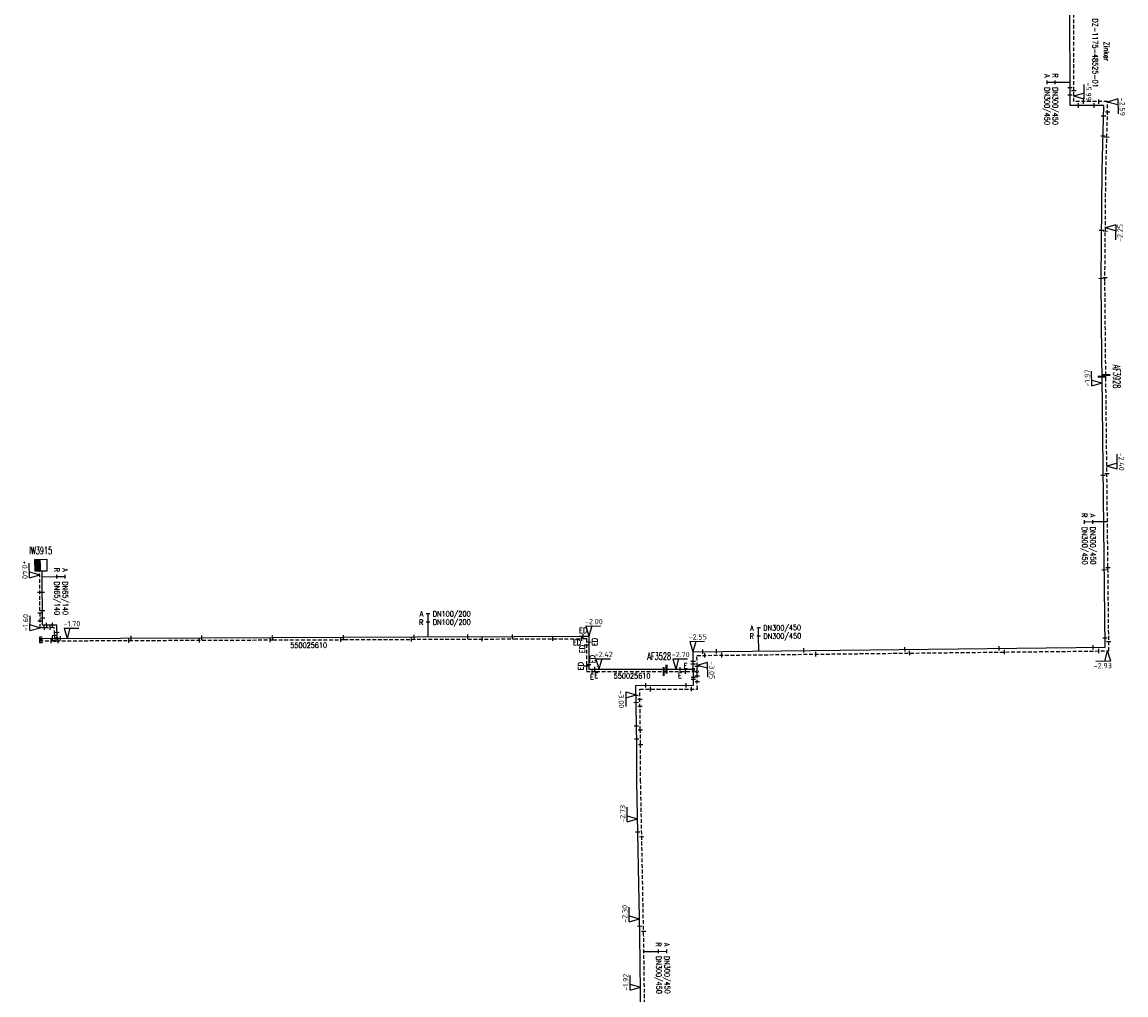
# Model space of a CAD drawing. Header units: millimetres. Extents: x 0 to 118318689, y 0 to 490460760.
# Tile 51 of 117: x 117571208 to 117758603, y 485334957 to 485500137. Entities that reach past the tile are written whole.
import ezdxf
from ezdxf.enums import TextEntityAlignment as Align

# ---------------------------------------------------------------- set-up
doc = ezdxf.new("R2010")
doc.units = ezdxf.units.MM
doc.header["$LTSCALE"] = 200
doc.linetypes.add('HIDDEN2', pattern=[4.7625, 3.175, -1.5875])
doc.layers.get('0').update_dxf_attribs({"color": 8})
for name, color, linetype in [('WT-C-AFSLUITER', 7, 'Continuous'), ('WT-C-kastWM', 7, 'Continuous'), ('WT-C-mof', 7, 'Continuous'), ('WT-C-tstuk', 7, 'Continuous'), ('WT-I-diam', 7, 'Continuous'), ('WT-I-info', 7, 'Continuous'), ('WT-I-NAP', 7, 'Continuous'), ('WT-L-aanvoer', 6, 'Continuous'), ('WT-L-retour', 6, 'HIDDEN2')]:
    doc.layers.add(name, color=color, linetype=linetype)
doc.styles.add('DIN17', font='ROMANS.SHX', dxfattribs={"width": 0.9})
doc.styles.add('ISOCP', font='ISOCP.SHX')

# ---------------------------------------------------------------- blocks, each defined once
blk = doc.blocks.new('LR-mof')
at = {"color": 0, "linetype": 'ByBlock', "lineweight": -2}
blk.add_line((0, -0.75), (0, 0.75), dxfattribs=at)
blk = doc.blocks.new('nap2')
at = {"color": 0, "linetype": 'Continuous'}
for p, q in [((1, 3.5), (-4, 3.5)), ((-1, 3.5), (0, 0)), ((1, 3.5), (0, 0))]:
    blk.add_line(p, q, dxfattribs=at)
at = {"color": 0, "linetype": 'Continuous', "style": 'ISOCP'}
for tag, p in [('*1', (-1.5, 5)), ('*2', (-4, 1.5))]:
    blk.add_attdef(tag, text='', height=1.8, dxfattribs=at).set_placement(p, align=Align.MIDDLE)
blk = doc.blocks.new('nap1')
at = {"color": 0, "linetype": 'Continuous'}
for p, q in [((-1, 3.5), (0, 0)), ((-1, 3.5), (4, 3.5)), ((1, 3.5), (0, 0))]:
    blk.add_line(p, q, dxfattribs=at)
at = {"color": 0, "linetype": 'Continuous', "style": 'ISOCP'}
for tag, p in [('*1', (1.7, 5)), ('*2', (4, 1.5))]:
    blk.add_attdef(tag, text='', height=1.8, dxfattribs=at).set_placement(p, align=Align.MIDDLE)
blk = doc.blocks.new('LR-AFS')
at = {"color": 0, "lineweight": -3, "const_width": 0.7}
blk.add_lwpolyline([(0, -1.5), (0, 1.5)], dxfattribs=at)
at = {"color": 7, "linetype": 'ByBlock', "lineweight": -2, "style": 'DIN17', "width": 0.9}
blk.add_attdef('*1', text='', height=2.5, dxfattribs=at).set_placement((0, 5), align=Align.MIDDLE)
at = {"color": 0, "linetype": 'ByBlock', "lineweight": -2, "style": 'DIN17', "width": 0.3, "flags": 1}
for tag, p in [('*2', (2.5, 1.5)), ('OCODE', (-7.5, -2.5)), ('NCODE', (-2.5, -2.5)), ('BC', (2.5, -2.5)), ('RK', (7.5, -2.5)), ('FABR', (-7.5, -7.5)), ('ST', (-7.5, -5)), ('VCODE', (-2.5, -5)), ('TYPE', (-2.5, -7.5)), ('OPBOUW', (2.5, -7.5)), ('NIVO', (2.5, -5)), ('BEDIEN', (7.5, -7.5)), ('IMM', (7.5, -5)), ('VERTR', (-7.5, -10)), ('OPBLEN', (-2.5, -10)), ('HULPST', (2.5, -10)), ('VERLSP', (7.5, -10)), ('BORDL', (-7.5, -15)), ('DEKM', (-7.5, -12.5)), ('PDATUM', (-2.5, -12.5)), ('BORDX', (-2.5, -15)), ('BORDY', (2.5, -15)), ('OPM', (2.5, -12.5)), ('BORDZ', (7.5, -15)), ('BORD', (7.5, -12.5))]:
    blk.add_attdef(tag, text='', height=1.8, dxfattribs=at).set_placement(p, align=Align.MIDDLE)
blk = doc.blocks.new('LR-hyp')
at = {"color": 7, "linetype": 'ByBlock', "lineweight": -3, "style": 'DIN17', "width": 0.9}
blk.add_attdef('*1', text='', height=1.8, dxfattribs=at).set_placement((0, 0), align=Align.MIDDLE)
at = {"color": 7, "linetype": 'ByBlock', "lineweight": -2, "style": 'DIN17', "width": 0.9, "flags": 1}
blk.add_attdef('*2', text='', height=1.8, dxfattribs=at).set_placement((0, -5), align=Align.MIDDLE)
blk = doc.blocks.new('LR-smof')
at = {"color": 0, "linetype": 'ByBlock', "lineweight": -2}
blk.add_lwpolyline([(1, 0.5), (0, 0.5), (0, -0.5), (1, -0.5)], dxfattribs=at)
blk = doc.blocks.new('LR-mofD')
at = {"color": 0, "linetype": 'ByBlock', "lineweight": -2}
blk.add_line((0, -0.75), (0, 0.75), dxfattribs=at)
at = {"color": 1, "linetype": 'ByBlock', "lineweight": -3, "style": 'DIN17', "width": 0.9}
blk.add_attdef('*1', text='', height=1.8, dxfattribs=at).set_placement((0, 2), align=Align.MIDDLE)
blk = doc.blocks.new('LR-tsb')
blk.add_circle((0, 0), 0.375)
blk = doc.blocks.new('LR-kastWM')
at = {"color": 0, "linetype": 'ByBlock', "lineweight": -3}
blk.add_lwpolyline([(-2, 2), (2, 2), (2, -2), (-2, -2)], close=True, dxfattribs=at)
at = {"color": 0}
blk.add_solid([(-2, -2), (0, -2), (-2, 2), (0, 2)], dxfattribs=at)
at = {"color": 7, "linetype": 'ByBlock', "lineweight": -3, "style": 'DIN17', "width": 0.7}
for tag, p in [('*1', (0, 5)), ('*2', (0, -5))]:
    blk.add_attdef(tag, text='', height=2.5, dxfattribs=at).set_placement(p, align=Align.MIDDLE)
at = {"color": 0, "linetype": 'ByBlock', "lineweight": -2, "style": 'DIN17', "width": 0.3, "flags": 1}
for tag, p in [('OCODE', (4.5, 1.25)), ('NCODE', (9.5, 1.25)), ('BC', (14.5, 1.25)), ('RK', (19.5, 1.25)), ('ST', (4.5, -1.25)), ('VCODE', (9.5, -1.25)), ('NIVO', (14.5, -1.25)), ('IMM', (19.5, -1.25))]:
    blk.add_attdef(tag, text='', height=1.8, dxfattribs=at).set_placement(p, align=Align.MIDDLE)
blk = doc.blocks.new('LR-DIAB2')
at = {"color": 0, "linetype": 'Continuous', "lineweight": -3}
blk.add_line((0, 5), (0, 7.8), dxfattribs=at)
at = {"color": 0, "lineweight": -3}
blk.add_line((0, 0), (0, 5), dxfattribs=at)
for points in [[(0.61, 7.8), (0, 7.8), (-0.61, 7.8)], [(0.61, 5), (0, 5), (-0.61, 5)]]:
    blk.add_lwpolyline(points, dxfattribs=at)
at = {"color": 1, "lineweight": -3, "style": 'DIN17', "width": 0.9}
for tag, p in [('*1', (-1.61, 7.8)), ('*2', (-1.61, 5.02))]:
    blk.add_attdef(tag, text='', height=1.8, dxfattribs=at).set_placement(p, align=Align.MIDDLE_RIGHT)
for tag, p in [('*11', (1.61, 7.8)), ('*12', (1.61, 5))]:
    blk.add_attdef(tag, text='', height=1.8, dxfattribs=at).set_placement(p, align=Align.MIDDLE_LEFT)
blk = doc.blocks.new('LR-DIAO2')
at = {"color": 0, "lineweight": -3}
blk.add_line((0, 0), (0, -5), dxfattribs=at)
at = {"color": 0, "linetype": 'Continuous', "lineweight": -3}
blk.add_line((0, -5), (0, -7.8), dxfattribs=at)
at = {"color": 0, "lineweight": -3}
for points in [[(0.61, -5), (0, -5), (-0.61, -5)], [(0.61, -7.8), (0, -7.8), (-0.61, -7.8)]]:
    blk.add_lwpolyline(points, dxfattribs=at)
at = {"color": 1, "lineweight": -3, "style": 'DIN17', "width": 0.9}
for tag, p in [('*1', (-1.61, -5)), ('*2', (-1.61, -7.78))]:
    blk.add_attdef(tag, text='', height=1.8, dxfattribs=at).set_placement(p, align=Align.MIDDLE_RIGHT)
for tag, p in [('*11', (1.61, -5)), ('*12', (1.61, -7.8))]:
    blk.add_attdef(tag, text='', height=1.8, dxfattribs=at).set_placement(p, align=Align.MIDDLE_LEFT)

msp = doc.modelspace()

# ---------------------------------------------------------------- linework, layer by layer
at = {"layer": 'WT-L-aanvoer', "lineweight": -3}
for p, q in [((117749115, 485485972), (117749093, 485505729)), ((117754837, 485485978), (117749115, 485485972)), ((117754546, 485474914), (117754837, 485485978)), ((117754441, 485462824), (117754546, 485474914)), ((117754384, 485456180), (117754441, 485462824)), ((117754507, 485443081), (117754384, 485456180)), ((117754542, 485439942), (117754507, 485443081)), ((117755054, 485394014), (117754542, 485439942)), ((117685119, 485393234), (117755054, 485394014)), ((117685136, 485391636), (117685119, 485393234)), ((117675559, 485377561), (117675507, 485380630)), ((117675573, 485371144), (117675559, 485377561)), ((117676080, 485345106), (117675573, 485371144)), ((117676307, 485328704), (117676080, 485345106))]:
    msp.add_line(p, q, dxfattribs=at)
at = {"layer": 'WT-L-aanvoer'}
for p, q in [((117574694, 485397722), (117574614, 485406857)), ((117577093, 485397751), (117574694, 485397722)), ((117577108, 485396719), (117577093, 485397751)), ((117577108, 485396719), (117577119, 485395484)), ((117574147, 485395471), (117601772, 485395587)), ((117601772, 485395587), (117613817, 485395631)), ((117613817, 485395631), (117625912, 485395679)), ((117625912, 485395679), (117638291, 485395735)), ((117638291, 485395735), (117654730, 485395800)), ((117654730, 485395800), (117665780, 485395845)), ((117665780, 485395845), (117667421, 485395852)), ((117667421, 485395852), (117667401, 485390278)), ((117685142, 485391181), (117685136, 485391636)), ((117685171, 485388915), (117685142, 485391181)), ((117667401, 485390278), (117669166, 485390275)), ((117669166, 485390275), (117680611, 485390260)), ((117680611, 485390260), (117685154, 485390254)), ((117685189, 485387530), (117685171, 485388915)), ((117675413, 485387514), (117685189, 485387530)), ((117675507, 485380630), (117675413, 485387514))]:
    msp.add_line(p, q, dxfattribs=at)
at = {"layer": 'WT-L-retour', "lineweight": -3}
for p, q in [((117749764, 485486623), (117749744, 485505080)), ((117755487, 485486629), (117749764, 485486623)), ((117755489, 485484545), (117755487, 485486629)), ((117755196, 485474894), (117755489, 485484545)), ((117755091, 485462814), (117755196, 485474894)), ((117755034, 485456180), (117755091, 485462814)), ((117755157, 485443088), (117755034, 485456180)), ((117755189, 485440194), (117755157, 485443088)), ((117755712, 485393371), (117755189, 485440194)), ((117685776, 485392591), (117755712, 485393371)), ((117685798, 485390761), (117685776, 485392591)), ((117685800, 485390594), (117685798, 485390761)), ((117676209, 485377568), (117676166, 485379962)), ((117676222, 485371197), (117676209, 485377568)), ((117676730, 485345117), (117676222, 485371197)), ((117676957, 485328712), (117676730, 485345117))]:
    msp.add_line(p, q, dxfattribs=at)
at = {"layer": 'WT-L-retour'}
for p, q in [((117574273, 485397292), (117574189, 485406854)), ((117576668, 485397321), (117574273, 485397292)), ((117576705, 485396217), (117576668, 485397321)), ((117576705, 485396217), (117576738, 485395082)), ((117574149, 485395071), (117601773, 485395187)), ((117601773, 485395187), (117613818, 485395231)), ((117613818, 485395231), (117625914, 485395279)), ((117625914, 485395279), (117638293, 485395335)), ((117638293, 485395335), (117654732, 485395400)), ((117654732, 485395400), (117665531, 485395444)), ((117665531, 485395444), (117667019, 485395450)), ((117667019, 485395450), (117666999, 485389878)), ((117685818, 485389127), (117685800, 485390594)), ((117666999, 485389878), (117668663, 485389876)), ((117668663, 485389876), (117680129, 485389861)), ((117680129, 485389861), (117685809, 485389853)), ((117685847, 485386881), (117685818, 485389127)), ((117676072, 485386865), (117685847, 485386881)), ((117676166, 485379962), (117676072, 485386865))]:
    msp.add_line(p, q, dxfattribs=at)

# ---------------------------------------------------------------- block references
at = {"layer": 'WT-C-AFSLUITER', "linetype": 'Continuous'}
ref = msp.add_blockref('LR-AFS', (117754542, 485439942), dxfattribs=dict(at, xscale=500.0000000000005, yscale=500.0000000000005, zscale=500.0000000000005, rotation=270.6393))
ref.add_attrib('*1', 'AF3928', dxfattribs={"layer": '0', "color": 7, "linetype": 'ByBlock', "lineweight": -2, "height": 1250, "rotation": 270.6393, "style": 'DIN17', "width": 0.65}).set_placement((117757042, 485439970), align=Align.MIDDLE)
for p, xscale, yscale, zscale, rotation in [((117755189, 485440194), 500.0000000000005, 500.0000000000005, 500.0000000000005, 270.6393), ((117680129, 485389861), 500, 500, 500, 359.9234)]:
    msp.add_blockref('LR-AFS', p, dxfattribs=dict(at, xscale=xscale, yscale=yscale, zscale=zscale, rotation=rotation))
ref = msp.add_blockref('LR-AFS', (117680611, 485390260), dxfattribs=dict(at, xscale=500, yscale=500, zscale=500, rotation=359.9234))
ref.add_attrib('*1', 'AF3528', dxfattribs={"layer": '0', "color": 7, "linetype": 'ByBlock', "lineweight": -2, "height": 1250, "rotation": 359.9234, "style": 'DIN17', "width": 0.65}).set_placement((117679368, 485392456), align=Align.MIDDLE)
at = {"layer": 'WT-C-kastWM', "linetype": 'Continuous'}
ref = msp.add_blockref('LR-kastWM', (117574396, 485407913), dxfattribs=dict(at, xscale=500.0000000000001, yscale=500.0000000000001, zscale=500.0000000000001, rotation=0.5598686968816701))
ref.add_attrib('*1', 'IW3915', dxfattribs={"layer": '0', "color": 7, "linetype": 'ByBlock', "lineweight": -3, "height": 1250, "rotation": 0.55987, "style": 'DIN17', "width": 0.65}).set_placement((117574372, 485410413), align=Align.MIDDLE)
at = {"layer": 'WT-C-mof', "linetype": 'Continuous'}
for name, p, xscale, yscale, zscale, rotation in [('LR-mof', (117749111, 485489004), 500.0000000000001, 500.0000000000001, 500.0000000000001, 270.0614), ('LR-mof', (117574220, 485403344), 500, 500, 500, 270.5032), ('LR-mof', (117574645, 485403349), 500, 500, 500, 270.5032), ('LR-mof', (117574251, 485399843), 500, 500, 500, 270.5032), ('LR-mof', (117574672, 485400233), 500, 500, 500, 270.5032), ('LR-mof', (117574263, 485398486), 500, 500, 500, 270.5032), ('LR-mof', (117574683, 485399001), 500, 500, 500, 270.5032), ('LR-mof', (117575382, 485397731), 500, 500, 500, 0.688), ('LR-mof', (117576379, 485397743), 500, 500, 500, 0.688), ('LR-mof', (117574984, 485397301), 500, 500, 500, 0.688), ('LR-mof', (117575986, 485397313), 500, 500, 500, 0.688), ('LR-mof', (117577109, 485396519), 500, 500, 500, 270.5300522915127), ('LR-mof', (117625748, 485395678), 500, 500, 500, 0.2263), ('LR-mof', (117637748, 485395732), 500, 500, 500, 0.258), ('LR-mof', (117646896, 485395769), 500, 500, 500, 0.2272), ('LR-mof', (117654479, 485395799), 500, 500, 500, 0.2272), ('LR-smof', (117574147, 485395471), 500, 500, 500, 0.2404), ('LR-smof', (117574149, 485395071), 500, 500, 500, 0.2406), ('LR-mof', (117576128, 485395080), 500, 500, 500, 0.2406), ('LR-mof', (117576711, 485396005), 500, 500, 500, 271.6472), ('LR-mof', (117576352, 485395481), 500, 500, 500, 0.2404), ('LR-mof', (117577329, 485395085), 500, 500, 500, 0.2405593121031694), ('LR-mof', (117577755, 485395487), 500, 500, 500, 0.2404), ('LR-mof', (117589331, 485395135), 500, 500, 500, 0.2406), ('LR-mof', (117589750, 485395537), 500, 500, 500, 0.2404121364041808), ('LR-mof', (117601327, 485395185), 500, 500, 500, 0.2406), ('LR-mof', (117601747, 485395587), 500, 500, 500, 0.2404), ('LR-mof', (117613332, 485395230), 500, 500, 500, 0.2092), ('LR-mof', (117613750, 485395631), 500, 500, 500, 0.2092), ('LR-mof', (117625333, 485395277), 500, 500, 500, 0.2263), ('LR-mof', (117637326, 485395330), 500, 500, 500, 0.258), ('LR-mof', (117649328, 485395379), 500, 500, 500, 0.2272), ('LR-mof', (117661327, 485395427), 500, 500, 500, 0.233), ('LR-mof', (117685136, 485391636), 500.0000000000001, 500.0000000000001, 500.0000000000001, 270.733), ('LR-mof', (117685142, 485391181), 500, 500, 500, 270.7330036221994), ('LR-mof', (117685798, 485390761), 500, 500, 500, 270.6847), ('LR-mof', (117685171, 485388915), 500, 500, 500, 270.7329999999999), ('LR-mof', (117685176, 485388577), 500.0000000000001, 500.0000000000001, 500.0000000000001, 270.733), ('LR-mof', (117685818, 485389127), 500, 500, 500, 270.7351), ('LR-mof', (117677126, 485387516), 499.9999999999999, 499.9999999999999, 499.9999999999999, 0.094), ('LR-mof', (117677884, 485386867), 499.9999999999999, 499.9999999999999, 499.9999999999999, 0.094), ('LR-mof', (117683955, 485387528), 499.9999999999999, 499.9999999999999, 499.9999999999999, 0.094), ('LR-mof', (117684836, 485386879), 499.9999999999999, 499.9999999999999, 499.9999999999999, 0.094), ('LR-mof', (117685831, 485388162), 500.0000000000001, 500.0000000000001, 500.0000000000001, 270.733), ('LR-mof', (117675436, 485385830), 499.9999999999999, 499.9999999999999, 499.9999999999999, 270.7836), ('LR-mof', (117676095, 485385162), 499.9999999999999, 499.9999999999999, 499.9999999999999, 270.7836), ('LR-mof', (117675453, 485384631), 499.9999999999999, 499.9999999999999, 499.9999999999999, 270.7836), ('LR-mof', (117676112, 485383964), 499.9999999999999, 499.9999999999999, 499.9999999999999, 270.7836), ('LR-mof', (117675507, 485380630), 499.9999999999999, 499.9999999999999, 499.9999999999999, 270.7836), ('LR-mof', (117676166, 485379962), 499.9999999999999, 499.9999999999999, 499.9999999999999, 270.7836), ('LR-mof', (117675544, 485378437), 500.0000000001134, 500.0000000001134, 500.0000000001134, 271.0124395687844), ('LR-mof', (117676209, 485377473), 499.999999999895, 499.999999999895, 499.999999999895, 270.1229678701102)]:
    msp.add_blockref(name, p, dxfattribs=dict(at, xscale=xscale, yscale=yscale, zscale=zscale, rotation=rotation))
at = {"layer": 'WT-C-mof', "lineweight": -3}
for p, xscale, yscale, zscale, rotation in [((117749762, 485488482), 500.0000000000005, 500.0000000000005, 500.0000000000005, 90.06140965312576), ((117749113, 485487737), 500.0000000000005, 500.0000000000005, 500.0000000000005, 90.06140965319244), ((117750552, 485485974), 499.9999999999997, 499.9999999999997, 499.9999999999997, 0.06140965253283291), ((117751379, 485486625), 499.9999999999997, 499.9999999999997, 499.9999999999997, 0.06140965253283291), ((117753142, 485485977), 500.0000000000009, 500.0000000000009, 500.0000000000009, 180.0614096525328), ((117753964, 485486627), 500.0000000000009, 500.0000000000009, 500.0000000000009, 180.0614096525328), ((117754791, 485484198), 499.9999999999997, 499.9999999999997, 499.9999999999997, 270.0614096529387), ((117755488, 485484883), 499.9999999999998, 499.9999999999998, 499.9999999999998, 270.0614096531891)]:
    msp.add_blockref('LR-mof', p, dxfattribs=dict(at, xscale=xscale, yscale=yscale, zscale=zscale, rotation=rotation))
at = {"layer": 'WT-C-mof', "linetype": 'Continuous', "lineweight": -3}
for p, xscale, yscale, zscale, rotation in [((117754700, 485480771), 499.9999999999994, 499.9999999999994, 499.9999999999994, 88.2628), ((117755368, 485480556), 499.9999999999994, 499.9999999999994, 499.9999999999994, 88.2628), ((117754458, 485464745), 500.0000000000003, 500.0000000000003, 500.0000000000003, 89.50160000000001), ((117755107, 485464606), 500, 500, 500, 89.5023), ((117754387, 485456570), 500.0000000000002, 500.0000000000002, 500.0000000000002, 89.50190000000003), ((117755038, 485456717), 500.0000000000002, 500.0000000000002, 500.0000000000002, 89.50190000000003), ((117754729, 485423220), 500.0000000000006, 500.0000000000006, 500.0000000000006, 270.6393), ((117755376, 485423495), 500.0000000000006, 500.0000000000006, 500.0000000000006, 270.6393), ((117755553, 485407552), 500.0000000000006, 500.0000000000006, 500.0000000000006, 270.6393), ((117754908, 485407163), 500.0000000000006, 500.0000000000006, 500.0000000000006, 270.6393), ((117737064, 485393813), 500.0000000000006, 500.0000000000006, 500.0000000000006, 0.6392999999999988), ((117753060, 485393992), 500.0000000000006, 500.0000000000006, 500.0000000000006, 0.6392999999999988), ((117755037, 485395589), 500.0000000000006, 500.0000000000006, 500.0000000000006, 270.6393), ((117755694, 485394956), 500.0000000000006, 500.0000000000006, 500.0000000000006, 270.6393), ((117686762, 485393252), 500.0000000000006, 500.0000000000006, 500.0000000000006, 0.6392999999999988), ((117687123, 485392606), 500.0000000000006, 500.0000000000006, 500.0000000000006, 0.6392999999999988), ((117689091, 485393278), 500.0000000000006, 500.0000000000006, 500.0000000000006, 0.6392999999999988), ((117689987, 485392638), 500.0000000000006, 500.0000000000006, 500.0000000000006, 0.6392999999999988), ((117703927, 485393444), 500.0000000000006, 500.0000000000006, 500.0000000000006, 0.6392999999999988), ((117705944, 485392816), 500.0000000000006, 500.0000000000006, 500.0000000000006, 0.6392999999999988), ((117721100, 485393635), 500.0000000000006, 500.0000000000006, 500.0000000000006, 0.6392999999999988), ((117721889, 485392994), 500.0000000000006, 500.0000000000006, 500.0000000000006, 0.6392999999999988), ((117738002, 485393174), 500.0000000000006, 500.0000000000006, 500.0000000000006, 0.6392999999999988), ((117753996, 485393352), 500.0000000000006, 500.0000000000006, 500.0000000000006, 0.6392999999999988), ((117675717, 485362636), 500.0000000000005, 500.0000000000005, 500.0000000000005, 271.1843), ((117676390, 485361825, -2727), 500.0000000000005, 500.0000000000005, 500.0000000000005, 271.1843), ((117676048, 485346654), 500.0000000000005, 500.0000000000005, 500.0000000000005, 271.1843), ((117676716, 485345768), 500.0000000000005, 500.0000000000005, 500.0000000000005, 271.1843)]:
    msp.add_blockref('LR-mof', p, dxfattribs=dict(at, xscale=xscale, yscale=yscale, zscale=zscale, rotation=rotation))
at = {"layer": 'WT-C-mof', "linetype": 'Continuous', "xscale": 500, "yscale": 500, "zscale": 500}
for p, rotation, values in [((117666480, 485395848), 0.233, {'*1': 'ED'}), ((117683850, 485389856), 359.9234, {'*1': 'E'})]:
    msp.add_blockref('LR-mofD', p, dxfattribs=dict(at, rotation=rotation)).add_auto_attribs(values)
at = {"layer": 'WT-C-mof', "linetype": 'Continuous'}
ref = msp.add_blockref('LR-mofD', (117666230, 485395447), dxfattribs=dict(at, xscale=500, yscale=500, zscale=500, rotation=0.233))
ref.add_attrib('*1', 'ED', dxfattribs={"layer": '0', "color": 1, "linetype": 'ByBlock', "lineweight": -3, "height": 900, "rotation": 0.233, "style": 'DIN17', "width": 0.9}).set_placement((117665414, 485394806), align=Align.MIDDLE)
ref = msp.add_blockref('LR-mofD', (117667015, 485394377), dxfattribs=dict(at, xscale=500, yscale=500, zscale=500, rotation=269.7927000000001))
ref.add_attrib('*1', 'ED', dxfattribs={"layer": '0', "color": 1, "linetype": 'ByBlock', "lineweight": -3, "height": 900, "rotation": 89.7927, "style": 'DIN17', "width": 0.9}).set_placement((117666311, 485393680), align=Align.MIDDLE)
ref = msp.add_blockref('LR-mofD', (117667417, 485394879), dxfattribs=dict(at, xscale=500, yscale=500, zscale=500, rotation=269.7927000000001))
ref.add_attrib('*1', 'ED', dxfattribs={"layer": '0', "color": 1, "linetype": 'ByBlock', "lineweight": -3, "height": 900, "rotation": 89.7927, "style": 'DIN17', "width": 0.9}).set_placement((117668417, 485394875), align=Align.MIDDLE)
ref = msp.add_blockref('LR-mofD', (117667403, 485391063), dxfattribs=dict(at, xscale=500, yscale=500, zscale=500, rotation=269.7927000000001))
ref.add_attrib('*1', 'ED', dxfattribs={"layer": '0', "color": 1, "linetype": 'ByBlock', "lineweight": -3, "height": 900, "rotation": 89.7927, "style": 'DIN17', "width": 0.9}).set_placement((117668061, 485391983), align=Align.MIDDLE)
ref = msp.add_blockref('LR-mofD', (117667002, 485390811), dxfattribs=dict(at, xscale=500, yscale=500, zscale=500, rotation=269.7927000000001))
ref.add_attrib('*1', 'ED', dxfattribs={"layer": '0', "color": 1, "linetype": 'ByBlock', "lineweight": -3, "height": 900, "rotation": 89.7927, "style": 'DIN17', "width": 0.9}).set_placement((117666044, 485390792), align=Align.MIDDLE)
ref = msp.add_blockref('LR-mofD', (117668466, 485390276), dxfattribs=dict(at, xscale=500, yscale=500, zscale=500, rotation=359.9234))
ref.add_attrib('*1', 'E', dxfattribs={"layer": '0', "color": 1, "linetype": 'ByBlock', "lineweight": -3, "height": 900, "rotation": 359.9234, "style": 'DIN17', "width": 0.9}).set_placement((117668716, 485389213), align=Align.MIDDLE)
ref = msp.add_blockref('LR-mofD', (117682902, 485390257), dxfattribs=dict(at, xscale=500, yscale=500, zscale=500, rotation=359.9234))
ref.add_attrib('*1', 'E', dxfattribs={"layer": '0', "color": 1, "linetype": 'ByBlock', "lineweight": -3, "height": 900, "rotation": 359.9234, "style": 'DIN17', "width": 0.9}).set_placement((117682905, 485389174), align=Align.MIDDLE)
ref = msp.add_blockref('LR-mofD', (117667963, 485389877), dxfattribs=dict(at, xscale=500, yscale=500, zscale=500, rotation=359.9234))
ref.add_attrib('*1', 'E', dxfattribs={"layer": '0', "color": 1, "linetype": 'ByBlock', "lineweight": -3, "height": 900, "rotation": 359.9234, "style": 'DIN17', "width": 0.9}).set_placement((117667962, 485388958), align=Align.MIDDLE)
at = {"layer": 'WT-C-tstuk', "linetype": 'Continuous', "xscale": 500, "yscale": 500, "zscale": 500}
for p, rotation in [((117576738, 485395082), 89.92339999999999), ((117577119, 485395484), 89.8974), ((117685154, 485390254), 179.9234), ((117685809, 485389853), 179.9234)]:
    msp.add_blockref('LR-tsb', p, dxfattribs=dict(at, rotation=rotation))
at = {"layer": 'WT-I-diam', "linetype": 'Continuous'}
for name, p, xscale, yscale, zscale, rotation, values in [('LR-DIAO2', (117749110, 485489899), 500, 500, 500, 270.0614096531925, {'*1': 'R', '*11': 'DN300/450', '*2': 'A', '*12': 'DN300/450'}), ('LR-DIAO2', (117755467, 485415284), 500, 500, 500, 270.639293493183, {'*1': 'A', '*11': 'DN300/450', '*2': 'R', '*12': 'DN300/450'}), ('LR-DIAB2', (117574622, 485405951), 500, 500, 500, 270.5032314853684, {'*1': 'A', '*11': 'DN65/140', '*2': 'R', '*12': 'DN65/140'}), ('LR-DIAB2', (117640145, 485395742), 500, 500, 500, 0.227221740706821, {'*1': 'A', '*11': 'DN100/200', '*2': 'R', '*12': 'DN100/200'}), ('LR-DIAB2', (117696281, 485393358), 500, 500, 500, 0.639293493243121, {'*1': 'A', '*11': 'DN300/450', '*2': 'R', '*12': 'DN300/450'}), ('LR-DIAB2', (117676769, 485342322), 499.9999999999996, 499.9999999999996, 499.9999999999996, 270.7952131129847, {'*1': 'A', '*11': 'DN300/450', '*2': 'R', '*12': 'DN300/450'})]:
    msp.add_blockref(name, p, dxfattribs=dict(at, xscale=xscale, yscale=yscale, zscale=zscale, rotation=rotation)).add_auto_attribs(values)
at = {"layer": 'WT-I-info', "linetype": 'Continuous', "xscale": 500.0000000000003, "yscale": 500.0000000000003, "zscale": 500.0000000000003, "rotation": 270.0614096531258}
msp.add_blockref('LR-hyp', (117753401, 485494863), dxfattribs=at).add_auto_attribs({'*1': 'DZ-1175-48525-01'})
at = {"layer": 'WT-I-info', "linetype": 'Continuous'}
ref = msp.add_blockref('LR-hyp', (117619866, 485394324), dxfattribs=dict(at, xscale=500, yscale=500, zscale=500, rotation=359.9234))
ref.add_attrib('*1', '550025610', dxfattribs={"layer": '0', "color": 0, "linetype": 'ByBlock', "lineweight": -3, "height": 900, "rotation": 0.22633, "style": 'DIN17', "width": 0.9}).set_placement((117619866, 485394324), align=Align.MIDDLE)
ref = msp.add_blockref('LR-hyp', (117674764, 485389138), dxfattribs=dict(at, xscale=500, yscale=500, zscale=500, rotation=359.9234))
ref.add_attrib('*1', '550025610', dxfattribs={"layer": '0', "color": 0, "linetype": 'ByBlock', "lineweight": -3, "height": 900, "rotation": 359.9234, "style": 'DIN17', "width": 0.9}).set_placement((117674764, 485389138), align=Align.MIDDLE)
at = {"layer": 'WT-I-NAP', "linetype": 'Continuous'}
ref = msp.add_blockref('nap2', (117749763, 485487562), dxfattribs=dict(at, xscale=500.0000000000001, yscale=500.0000000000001, zscale=500.0000000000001, rotation=270.0614096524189))
ref.add_attrib('*1', '-5.99', dxfattribs={"layer": '0', "color": 1, "linetype": 'Continuous', "height": 900, "rotation": 270.06141, "style": 'ISOCP'}).set_placement((117752262, 485488315), align=Align.MIDDLE)
ref = msp.add_blockref('nap1', (117755487, 485486551), dxfattribs=dict(at, xscale=500, yscale=500, zscale=500, rotation=270.9374093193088))
ref.add_attrib('*1', '-2.59', dxfattribs={"layer": '0', "color": 1, "linetype": 'Continuous', "height": 900, "rotation": 270.93741, "style": 'ISOCP'}).set_placement((117758000, 485485741), align=Align.MIDDLE)
ref = msp.add_blockref('nap1', (117755112, 485465199), dxfattribs=dict(at, xscale=500, yscale=500, zscale=500, rotation=269.502290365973))
ref.add_attrib('*1', '-2.25', dxfattribs={"layer": '0', "color": 1, "linetype": 'Continuous', "height": 900, "rotation": 89.50229, "style": 'ISOCP'}).set_placement((117757604, 485464327), align=Align.MIDDLE)
ref = msp.add_blockref('nap1', (117754554, 485438877), dxfattribs=dict(at, xscale=499.9999999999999, yscale=499.9999999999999, zscale=499.9999999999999, rotation=90.63929349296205))
ref.add_attrib('*1', '-1.97', dxfattribs={"layer": '0', "color": 1, "linetype": 'Continuous', "height": 900, "rotation": 90.63929, "style": 'ISOCP'}).set_placement((117752045, 485439700), align=Align.MIDDLE)
ref = msp.add_blockref('nap2', (117755362, 485424730), dxfattribs=dict(at, xscale=500, yscale=500, zscale=500, rotation=270.6392934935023))
ref.add_attrib('*1', '-2.40', dxfattribs={"layer": '0', "color": 1, "linetype": 'Continuous', "height": 900, "rotation": 270.63929, "style": 'ISOCP'}).set_placement((117757853, 485425508), align=Align.MIDDLE)
ref = msp.add_blockref('nap1', (117574194, 485406300), dxfattribs=dict(at, xscale=500, yscale=500, zscale=500, rotation=90.50323147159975))
ref.add_attrib('*1', '+0.40', dxfattribs={"layer": '0', "color": 1, "linetype": 'Continuous', "height": 900, "rotation": 270.50323, "style": 'ISOCP'}).set_placement((117571686, 485407129), align=Align.MIDDLE)
ref = msp.add_blockref('nap1', (117574273, 485397305), dxfattribs=dict(at, xscale=500, yscale=500, zscale=500, rotation=89.13036790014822))
ref.add_attrib('*1', '-1.60', dxfattribs={"layer": '0', "color": 1, "linetype": 'Continuous', "height": 900, "rotation": 89.13037, "style": 'ISOCP'}).set_placement((117571786, 485398193), align=Align.MIDDLE)
ref = msp.add_blockref('nap1', (117578837, 485395491), dxfattribs=dict(at, xscale=500, yscale=500, zscale=500, rotation=0.2404121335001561))
ref.add_attrib('*1', '-1.70', dxfattribs={"layer": '0', "color": 1, "linetype": 'Continuous', "height": 900, "rotation": 0.24041, "style": 'ISOCP'}).set_placement((117579677, 485397995), align=Align.MIDDLE)
ref = msp.add_blockref('nap1', (117667421, 485395852), dxfattribs=dict(at, xscale=500, yscale=500, zscale=500, rotation=359.7927353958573))
ref.add_attrib('*1', '-2.00', dxfattribs={"layer": '0', "color": 1, "linetype": 'Continuous', "height": 900, "rotation": 359.79274, "style": 'ISOCP'}).set_placement((117668280, 485398349), align=Align.MIDDLE)
ref = msp.add_blockref('nap1', (117685101, 485393234), dxfattribs=dict(at, xscale=500, yscale=500, zscale=500, rotation=0.6392934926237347))
ref.add_attrib('*1', '-2.55', dxfattribs={"layer": '0', "color": 1, "linetype": 'Continuous', "height": 900, "rotation": 0.63929, "style": 'ISOCP'}).set_placement((117685923, 485395743), align=Align.MIDDLE)
ref = msp.add_blockref('nap1', (117669105, 485390275), dxfattribs=dict(at, xscale=500, yscale=500, zscale=500, rotation=359.9233670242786))
ref.add_attrib('*1', '-2.42', dxfattribs={"layer": '0', "color": 1, "linetype": 'Continuous', "height": 900, "rotation": 359.92337, "style": 'ISOCP'}).set_placement((117669958, 485392774), align=Align.MIDDLE)
ref = msp.add_blockref('nap1', (117682165, 485390258), dxfattribs=dict(at, xscale=500, yscale=500, zscale=500, rotation=359.9233670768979))
ref.add_attrib('*1', '-2.70', dxfattribs={"layer": '0', "color": 1, "linetype": 'Continuous', "height": 900, "rotation": 359.92337, "style": 'ISOCP'}).set_placement((117683019, 485392757), align=Align.MIDDLE)
ref = msp.add_blockref('nap1', (117755496, 485393369), dxfattribs=dict(at, xscale=499.9999999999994, yscale=499.9999999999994, zscale=499.9999999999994, rotation=180.6392934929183))
ref.add_attrib('*1', '-2.93', dxfattribs={"layer": '0', "color": 1, "linetype": 'Continuous', "height": 900, "rotation": 0.63929, "style": 'ISOCP'}).set_placement((117754673, 485390860), align=Align.MIDDLE)
ref = msp.add_blockref('nap1', (117685796, 485390899), dxfattribs=dict(at, xscale=500, yscale=500, zscale=500, rotation=270.7351268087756))
ref.add_attrib('*1', '-3.05', dxfattribs={"layer": '0', "color": 1, "linetype": 'Continuous', "height": 900, "rotation": 270.73513, "style": 'ISOCP'}).set_placement((117688307, 485390081), align=Align.MIDDLE)
ref = msp.add_blockref('nap2', (117675435, 485385934), dxfattribs=dict(at, xscale=500, yscale=500, zscale=500, rotation=90.78361276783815))
ref.add_attrib('*1', '-3.00', dxfattribs={"layer": '0', "color": 1, "linetype": 'Continuous', "height": 900, "rotation": 270.78361, "style": 'ISOCP'}).set_placement((117672945, 485385150), align=Align.MIDDLE)
ref = msp.add_blockref('nap1', (117675658, 485364843), dxfattribs=dict(at, xscale=500, yscale=500, zscale=500, rotation=90))
ref.add_attrib('*1', '-2.73', dxfattribs={"layer": '0', "color": 1, "linetype": 'Continuous', "height": 900, "rotation": 90, "style": 'ISOCP'}).set_placement((117673158, 485365693), align=Align.MIDDLE)
ref = msp.add_blockref('nap1', (117676023, 485347869), dxfattribs=dict(at, xscale=500, yscale=500, zscale=500, rotation=90))
ref.add_attrib('*1', '-2.30', dxfattribs={"layer": '0', "color": 1, "linetype": 'Continuous', "height": 900, "rotation": 90, "style": 'ISOCP'}).set_placement((117673523, 485348719), align=Align.MIDDLE)
ref = msp.add_blockref('nap1', (117676189, 485336268), dxfattribs=dict(at, xscale=500, yscale=500, zscale=500, rotation=90))
ref.add_attrib('*1', '-1.92', dxfattribs={"layer": '0', "color": 1, "linetype": 'Continuous', "height": 900, "rotation": 90, "style": 'ISOCP'}).set_placement((117673689, 485337118), align=Align.MIDDLE)

# ---------------------------------------------------------------- texts
at = {"layer": 'WT-I-info', "style": 'DIN17', "width": 0.9}
msp.add_text('Zinker', height=900, rotation=270.06141, dxfattribs=at).set_placement((117754863, 485496802))

doc.saveas('drawing.dxf')
